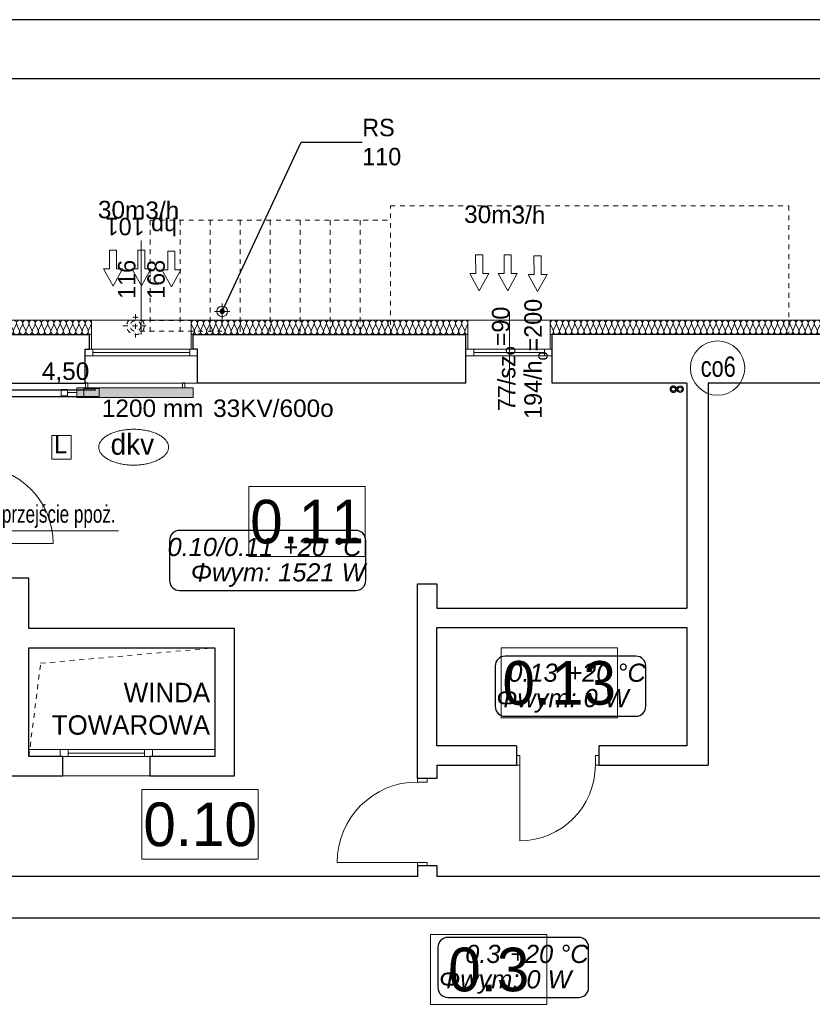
# Model space of a CAD drawing. Header units: millimetres. Extents: x -17429 to 155243, y -2908 to 188569.
# Tile 45 of 113: x 11729 to 19908, y 56189 to 66344. Entities that reach past the tile are written whole.
import ezdxf
from ezdxf.lldxf.tags import DXFTag

# ---------------------------------------------------------------- set-up
doc = ezdxf.new("R2010")
doc.units = ezdxf.units.MM
doc.header["$MEASUREMENT"] = 0
doc.linetypes.add('Hidden Line', pattern=[100, 50, -50])
doc.linetypes.add('PHANTOM', pattern=[2.5, 1.25, -0.25, 0.25, -0.25, 0.25, -0.25])
doc.layers.get('0').update_dxf_attribs({"lineweight": 5})
for name, color, linetype in [('#opisy', 7, 'Continuous'), ('#podkład', 252, 'Continuous'), ('_TABELA', 7, 'Continuous'), ('Arch ocieplenie', 252, 'Continuous'), ('IS_Armatura_podłączeniowa_grz._dolnozas.', 255, 'SOLID'), ('IS_Armatura_Therm', 7, 'SOLID'), ('IS_Grafika', 7, 'SOLID'), ('IS_Grzejniki_Plan_rzut', 7, 'SOLID'), ('IS_Opisy_działek_Therm', 7, 'SOLID'), ('IS_Powrót', 5, 'DASH'), ('IS_Text_Armatury_Therm', 7, 'Continuous'), ('IS_Text_Konstrukcji', 7, 'Continuous'), ('IS_Text_Odbiornikow_Therm', 7, 'Continuous'), ('IS_Zasilanie', 1, 'SOLID')]:
    doc.layers.add(name, color=color, linetype=linetype)
for name, color, linetype, lineweight in [('#piony', 7, 'Continuous', 5), ('Arch opisy_Nr_Pióra__1', 252, 'Continuous', 25), ('Arch opisy_Nr_Pióra__21', 252, 'Continuous', 13), ('INWENT ODWODNIENIE_Nr_Pióra__21', 252, 'Continuous', 13), ('INWENT OPISY_Nr_Pióra__21', 252, 'Continuous', 13), ('INWENT. DRZWI_Nr_Pióra__21', 7, 'Continuous', 13), ('INWENT. OKNA_Nr_Pióra__5', 7, 'Continuous', 13), ('INWENT.ŚCIANY_Nr_Pióra__1', 252, 'Continuous', 25), ('INWENT.ŚCIANY_Nr_Pióra__21', 7, 'Continuous', 13)]:
    doc.layers.add(name, color=color, linetype=linetype, lineweight=lineweight)
for name, color, linetype, lineweight, true_color in [('arch izolacje_Nr_Pióra__3', 7, 'Continuous', 13, 0xff6600), ('Arch ocieplenie_Nr_Pióra__22', 7, 'Continuous', 9, 0x7f7f7f), ('INWENT.ŚCIANY_Nr_Pióra__2', 7, 'Continuous', 13, 0x7f7f7f)]:
    doc.layers.add(name, color=color, linetype=linetype, lineweight=lineweight, true_color=true_color)
doc.styles.add('ARIAL', font='arial.ttf', dxfattribs={"width": 0.75})
doc.styles.add('GENERATED_STYLE_2', font='txt')
doc.styles.add('GENERATED_STYLE_3', font='txt')
doc.styles.add('GENERATED_STYLE_4', font='txt')
doc.styles.add('MtXpl_Arial', font='txt', dxfattribs={"height": 0.2})
doc.styles.get("Standard").update_dxf_attribs({"font": 'arial.ttf', "bigfont": 'BIGFONT.SHX'})
tags = doc.linetypes.add('DASH', pattern=[15, 10, -5]).pattern_tags.tags
tags[6:7] = [DXFTag(74, 4), DXFTag(75, 0), DXFTag(340, '0'), DXFTag(46, 0.0), DXFTag(50, 0.0), DXFTag(44, 0.0), DXFTag(45, 0.0)]
tags[4:5] = [DXFTag(74, 4), DXFTag(75, 0), DXFTag(340, '0'), DXFTag(46, 0.0), DXFTag(50, 0.0), DXFTag(44, 0.0), DXFTag(45, 0.0)]
tags = doc.linetypes.add('SOLID', pattern=[10, 10, 0]).pattern_tags.tags
tags[6:7] = [DXFTag(74, 4), DXFTag(75, 0), DXFTag(340, '0'), DXFTag(46, 0.0), DXFTag(50, 0.0), DXFTag(44, 0.0), DXFTag(45, 0.0)]
tags[4:5] = [DXFTag(74, 4), DXFTag(75, 0), DXFTag(340, '0'), DXFTag(46, 0.0), DXFTag(50, 0.0), DXFTag(44, 0.0), DXFTag(45, 0.0)]
doc.dimstyles.new('GENERATED_STYLE__6', dxfattribs={"dimtxt": 0.18, "dimasz": 109.44, "dimexe": 0.18, "dimexo": 0.0625, "dimgap": 0.09, "dimtad": 0, "dimtih": 1, "dimtoh": 1, "dimdec": 4, "dimzin": 0, "dimdsep": 46, "dimcen": 0.09, "dimadec": 0, "dimazin": 0, "dimtfac": 1, "dimtdec": 4, "dimtmove": 0, "dimatfit": 3, "dimldrblk": 'ARROWHEAD_11', "dimfxl": 1, "dimtolj": 1, "dimtzin": 0, "dimarcsym": 0})

# ---------------------------------------------------------------- blocks, each defined once
blk = doc.blocks.new('Izolacja cieplna 14_7', base_point=(12469, 63096))
at = {"layer": 'Arch ocieplenie_Nr_Pióra__22', "linetype": 'Continuous'}
for p, q in [((10824, 63141), (10797, 63201)), ((10856, 63201), (10829, 63141)), ((10888, 63141), (10861, 63201)), ((10920, 63201), (10893, 63141)), ((10952, 63141), (10926, 63201)), ((10985, 63201), (10958, 63141)), ((11017, 63141), (10990, 63201)), ((11049, 63201), (11022, 63141)), ((11081, 63141), (11054, 63201)), ((11113, 63201), (11087, 63141)), ((11146, 63141), (11119, 63201)), ((11178, 63201), (11151, 63141)), ((11210, 63141), (11183, 63201)), ((11242, 63201), (11216, 63141)), ((11275, 63141), (11248, 63201)), ((11307, 63201), (11280, 63141)), ((11339, 63141), (11312, 63201)), ((11371, 63201), (11344, 63141)), ((11403, 63141), (11377, 63201)), ((11436, 63201), (11409, 63141)), ((11468, 63141), (11441, 63201)), ((11500, 63201), (11473, 63141)), ((11532, 63141), (11505, 63201)), ((11564, 63201), (11538, 63141)), ((11597, 63141), (11570, 63201)), ((11629, 63201), (11602, 63141)), ((11661, 63141), (11634, 63201)), ((11693, 63201), (11666, 63141)), ((11725, 63141), (11699, 63201)), ((11758, 63201), (11731, 63141)), ((11790, 63141), (11763, 63201)), ((11822, 63201), (11795, 63141)), ((11854, 63141), (11828, 63201)), ((11887, 63201), (11860, 63141)), ((11919, 63141), (11892, 63201)), ((11951, 63201), (11924, 63141)), ((11983, 63141), (11956, 63201)), ((12015, 63201), (11989, 63141)), ((12048, 63141), (12021, 63201)), ((12080, 63201), (12053, 63141)), ((12112, 63141), (12085, 63201)), ((12144, 63201), (12117, 63141)), ((12176, 63141), (12150, 63201)), ((12209, 63201), (12182, 63141)), ((12241, 63141), (12214, 63201)), ((12273, 63201), (12246, 63141)), ((12305, 63141), (12279, 63201)), ((12338, 63201), (12311, 63141)), ((12370, 63141), (12343, 63201)), ((12402, 63201), (12375, 63141)), ((12434, 63141), (12407, 63201)), ((12466, 63201), (12440, 63141))]:
    blk.add_line(p, q, dxfattribs=at)
for centre, start_param, end_param in [((10826, 63214), 2.728799, 6.695979), ((10891, 63214), 2.728799, 6.695979), ((10955, 63214), 2.728799, 6.695979), ((11020, 63214), 2.728799, 6.695979), ((11084, 63214), 2.728799, 6.695979), ((11148, 63214), 2.728799, 6.695979), ((11213, 63214), 2.728799, 6.695979), ((11277, 63214), 2.728799, 6.695979), ((11342, 63214), 2.728799, 6.695979), ((11406, 63214), 2.728799, 6.695979), ((11471, 63214), 2.728799, 6.695979), ((11535, 63214), 2.728799, 6.695979), ((11599, 63214), 2.728799, 6.695979), ((11664, 63214), 2.728799, 6.695979), ((11728, 63214), 2.728799, 6.695979), ((11793, 63214), 2.728799, 6.695979), ((11857, 63214), 2.728799, 6.695979), ((11921, 63214), 2.728799, 6.695979), ((11986, 63214), 2.728799, 6.695979), ((12050, 63214), 2.728799, 6.695979), ((12115, 63214), 2.728799, 6.695979), ((12179, 63214), 2.728799, 6.695979), ((12244, 63214), 2.728799, 6.695979), ((12308, 63214), 2.728799, 6.695979), ((12372, 63214), 2.728799, 6.695979), ((12437, 63214), 2.728799, 6.695979), ((10794, 63128), 1.570796, 3.554385), ((10858, 63128), 5.870392, 9.837571), ((10923, 63128), 5.870392, 9.837571), ((10987, 63128), 5.870392, 9.837571), ((11052, 63128), 5.870392, 9.837571), ((11116, 63128), 5.870392, 9.837571), ((11181, 63128), 5.870392, 9.837571), ((11245, 63128), 5.870392, 9.837571), ((11309, 63128), 5.870392, 9.837571), ((11374, 63128), 5.870392, 9.837571), ((11438, 63128), 5.870392, 9.837571), ((11503, 63128), 5.870392, 9.837571), ((11567, 63128), 5.870392, 9.837571), ((11632, 63128), 5.870392, 9.837571), ((11696, 63128), 5.870392, 9.837571), ((11760, 63128), 5.870392, 9.837571), ((11825, 63128), 5.870392, 9.837571), ((11889, 63128), 5.870392, 9.837571), ((11954, 63128), 5.870392, 9.837571), ((12018, 63128), 5.870392, 9.837571), ((12083, 63128), 5.870392, 9.837571), ((12147, 63128), 5.870392, 9.837571), ((12211, 63128), 5.870392, 9.837571), ((12276, 63128), 5.870392, 9.837571), ((12340, 63128), 5.870392, 9.837571), ((12405, 63128), 5.870392, 9.837571), ((12469, 63128), 5.870392, 7.853982)]:
    blk.add_ellipse(centre, major_axis=(-32.2, 0), ratio=0.990382, start_param=start_param, end_param=end_param, dxfattribs=at)
blk = doc.blocks.new('Izolacja cieplna 14_8', base_point=(16354, 63096))
at = {"layer": 'Arch ocieplenie_Nr_Pióra__22', "linetype": 'Continuous'}
for p, q in [((13528, 63141), (13502, 63201)), ((13560, 63201), (13533, 63141)), ((13592, 63141), (13565, 63201)), ((13623, 63201), (13597, 63141)), ((13655, 63141), (13629, 63201)), ((13687, 63201), (13660, 63141)), ((13718, 63141), (13692, 63201)), ((13750, 63201), (13724, 63141)), ((13782, 63141), (13756, 63201)), ((13814, 63201), (13787, 63141)), ((13845, 63141), (13819, 63201)), ((13877, 63201), (13851, 63141)), ((13909, 63141), (13882, 63201)), ((13941, 63201), (13914, 63141)), ((13972, 63141), (13946, 63201)), ((14004, 63201), (13978, 63141)), ((14036, 63141), (14009, 63201)), ((14067, 63201), (14041, 63141)), ((14099, 63141), (14073, 63201)), ((14131, 63201), (14104, 63141)), ((14163, 63141), (14136, 63201)), ((14194, 63201), (14168, 63141)), ((14226, 63141), (14200, 63201)), ((14258, 63201), (14231, 63141)), ((14289, 63141), (14263, 63201)), ((14321, 63201), (14295, 63141)), ((14353, 63141), (14327, 63201)), ((14385, 63201), (14358, 63141)), ((14416, 63141), (14390, 63201)), ((14448, 63201), (14422, 63141)), ((14480, 63141), (14453, 63201)), ((14512, 63201), (14485, 63141)), ((14543, 63141), (14517, 63201)), ((14575, 63201), (14549, 63141)), ((14607, 63141), (14580, 63201)), ((14638, 63201), (14612, 63141)), ((14670, 63141), (14644, 63201)), ((14702, 63201), (14675, 63141)), ((14734, 63141), (14707, 63201)), ((14765, 63201), (14739, 63141)), ((14797, 63141), (14771, 63201)), ((14829, 63201), (14802, 63141)), ((14860, 63141), (14834, 63201)), ((14892, 63201), (14866, 63141)), ((14924, 63141), (14898, 63201)), ((14956, 63201), (14929, 63141)), ((14987, 63141), (14961, 63201)), ((15019, 63201), (14993, 63141)), ((15051, 63141), (15024, 63201)), ((15083, 63201), (15056, 63141)), ((15114, 63141), (15088, 63201)), ((15146, 63201), (15120, 63141)), ((15178, 63141), (15151, 63201)), ((15209, 63201), (15183, 63141)), ((15241, 63141), (15215, 63201)), ((15273, 63201), (15246, 63141)), ((15305, 63141), (15278, 63201)), ((15336, 63201), (15310, 63141)), ((15368, 63141), (15342, 63201)), ((15400, 63201), (15373, 63141)), ((15431, 63141), (15405, 63201)), ((15463, 63201), (15437, 63141)), ((15495, 63141), (15469, 63201)), ((15527, 63201), (15500, 63141)), ((15558, 63141), (15532, 63201)), ((15590, 63201), (15564, 63141)), ((15622, 63141), (15595, 63201)), ((15654, 63201), (15627, 63141)), ((15685, 63141), (15659, 63201)), ((15717, 63201), (15691, 63141)), ((15749, 63141), (15722, 63201)), ((15780, 63201), (15754, 63141)), ((15812, 63141), (15786, 63201)), ((15844, 63201), (15817, 63141)), ((15876, 63141), (15849, 63201)), ((15907, 63201), (15881, 63141)), ((15939, 63141), (15913, 63201)), ((15971, 63201), (15944, 63141)), ((16002, 63141), (15976, 63201)), ((16034, 63201), (16008, 63141)), ((16066, 63141), (16040, 63201)), ((16098, 63201), (16071, 63141)), ((16129, 63141), (16103, 63201)), ((16161, 63201), (16135, 63141)), ((16193, 63141), (16166, 63201)), ((16225, 63201), (16198, 63141)), ((16256, 63141), (16230, 63201)), ((16288, 63201), (16262, 63141)), ((16320, 63141), (16293, 63201)), ((16351, 63201), (16325, 63141))]:
    blk.add_line(p, q, dxfattribs=at)
for centre, start_param, end_param in [((13531, 63214), 1.158003, 5.125183), ((13594, 63214), 1.158003, 5.125183), ((13658, 63214), 1.158003, 5.125183), ((13721, 63214), 1.158003, 5.125183), ((13785, 63214), 1.158003, 5.125183), ((13848, 63214), 1.158003, 5.125183), ((13911, 63214), 1.158003, 5.125183), ((13975, 63214), 1.158003, 5.125183), ((14038, 63214), 1.158003, 5.125183), ((14102, 63214), 1.158003, 5.125183), ((14165, 63214), 1.158003, 5.125183), ((14229, 63214), 1.158003, 5.125183), ((14292, 63214), 1.158003, 5.125183), ((14356, 63214), 1.158003, 5.125183), ((14419, 63214), 1.158003, 5.125183), ((14482, 63214), 1.158003, 5.125183), ((14546, 63214), 1.158003, 5.125183), ((14609, 63214), 1.158003, 5.125183), ((14673, 63214), 1.158003, 5.125183), ((14736, 63214), 1.158003, 5.125183), ((14800, 63214), 1.158003, 5.125183), ((14863, 63214), 1.158003, 5.125183), ((14927, 63214), 1.158003, 5.125183), ((14990, 63214), 1.158003, 5.125183), ((15053, 63214), 1.158003, 5.125183), ((15117, 63214), 1.158003, 5.125183), ((15180, 63214), 1.158003, 5.125183), ((15244, 63214), 1.158003, 5.125183), ((15307, 63214), 1.158003, 5.125183), ((15371, 63214), 1.158003, 5.125183), ((15434, 63214), 1.158003, 5.125183), ((15498, 63214), 1.158003, 5.125183), ((15561, 63214), 1.158003, 5.125183), ((15624, 63214), 1.158003, 5.125183), ((15688, 63214), 1.158003, 5.125183), ((15751, 63214), 1.158003, 5.125183), ((15815, 63214), 1.158003, 5.125183), ((15878, 63214), 1.158003, 5.125183), ((15942, 63214), 1.158003, 5.125183), ((16005, 63214), 1.158003, 5.125183), ((16069, 63214), 1.158003, 5.125183), ((16132, 63214), 1.158003, 5.125183), ((16195, 63214), 1.158003, 5.125183), ((16259, 63214), 1.158003, 5.125183), ((16322, 63214), 1.158003, 5.125183), ((13499, 63128), 6.283185, 8.266774), ((13563, 63128), 4.299595, 8.266774), ((13626, 63128), 4.299595, 8.266774), ((13689, 63128), 4.299595, 8.266774), ((13753, 63128), 4.299595, 8.266774), ((13816, 63128), 4.299595, 8.266774), ((13880, 63128), 4.299595, 8.266774), ((13943, 63128), 4.299595, 8.266774), ((14007, 63128), 4.299595, 8.266774), ((14070, 63128), 4.299595, 8.266774), ((14134, 63128), 4.299595, 8.266774), ((14197, 63128), 4.299595, 8.266774), ((14260, 63128), 4.299595, 8.266774), ((14324, 63128), 4.299595, 8.266774), ((14387, 63128), 4.299595, 8.266774), ((14451, 63128), 4.299595, 8.266774), ((14514, 63128), 4.299595, 8.266774), ((14578, 63128), 4.299595, 8.266774), ((14641, 63128), 4.299595, 8.266774), ((14705, 63128), 4.299595, 8.266774), ((14768, 63128), 4.299595, 8.266774), ((14831, 63128), 4.299595, 8.266774), ((14895, 63128), 4.299595, 8.266774), ((14958, 63128), 4.299595, 8.266774), ((15022, 63128), 4.299595, 8.266774), ((15085, 63128), 4.299595, 8.266774), ((15149, 63128), 4.299595, 8.266774), ((15212, 63128), 4.299595, 8.266774), ((15276, 63128), 4.299595, 8.266774), ((15339, 63128), 4.299595, 8.266774), ((15402, 63128), 4.299595, 8.266774), ((15466, 63128), 4.299595, 8.266774), ((15529, 63128), 4.299595, 8.266774), ((15593, 63128), 4.299595, 8.266774), ((15656, 63128), 4.299595, 8.266774), ((15720, 63128), 4.299595, 8.266774), ((15783, 63128), 4.299595, 8.266774), ((15847, 63128), 4.299595, 8.266774), ((15910, 63128), 4.299595, 8.266774), ((15973, 63128), 4.299595, 8.266774), ((16037, 63128), 4.299595, 8.266774), ((16100, 63128), 4.299595, 8.266774), ((16164, 63128), 4.299595, 8.266774), ((16227, 63128), 4.299595, 8.266774), ((16291, 63128), 4.299595, 8.266774), ((16354, 63128), 4.299596, 6.283185)]:
    blk.add_ellipse(centre, major_axis=(0, -31.9), ratio=0.994374, start_param=start_param, end_param=end_param, dxfattribs=at)
blk = doc.blocks.new('Izolacja cieplna 14_9', base_point=(20689, 63096))
at = {"layer": 'Arch ocieplenie_Nr_Pióra__22', "linetype": 'Continuous'}
for p, q in [((17233, 63141), (17207, 63201)), ((17265, 63201), (17238, 63141)), ((17296, 63141), (17270, 63201)), ((17328, 63201), (17302, 63141)), ((17360, 63141), (17333, 63201)), ((17391, 63201), (17365, 63141)), ((17423, 63141), (17397, 63201)), ((17455, 63201), (17429, 63141)), ((17487, 63141), (17460, 63201)), ((17518, 63201), (17492, 63141)), ((17550, 63141), (17524, 63201)), ((17582, 63201), (17555, 63141)), ((17613, 63141), (17587, 63201)), ((17645, 63201), (17619, 63141)), ((17677, 63141), (17650, 63201)), ((17708, 63201), (17682, 63141)), ((17740, 63141), (17714, 63201)), ((17772, 63201), (17745, 63141)), ((17803, 63141), (17777, 63201)), ((17835, 63201), (17809, 63141)), ((17867, 63141), (17840, 63201)), ((17898, 63201), (17872, 63141)), ((17930, 63141), (17904, 63201)), ((17962, 63201), (17935, 63141)), ((17993, 63141), (17967, 63201)), ((18025, 63201), (17999, 63141)), ((18057, 63141), (18030, 63201)), ((18088, 63201), (18062, 63141)), ((18120, 63141), (18094, 63201)), ((18152, 63201), (18126, 63141)), ((18184, 63141), (18157, 63201)), ((18215, 63201), (18189, 63141)), ((18247, 63141), (18221, 63201)), ((18279, 63201), (18252, 63141)), ((18310, 63141), (18284, 63201)), ((18342, 63201), (18316, 63141)), ((18374, 63141), (18347, 63201)), ((18405, 63201), (18379, 63141)), ((18437, 63141), (18411, 63201)), ((18469, 63201), (18442, 63141)), ((18500, 63141), (18474, 63201)), ((18532, 63201), (18506, 63141)), ((18564, 63141), (18537, 63201)), ((18595, 63201), (18569, 63141)), ((18627, 63141), (18601, 63201)), ((18659, 63201), (18632, 63141)), ((18690, 63141), (18664, 63201)), ((18722, 63201), (18696, 63141)), ((18754, 63141), (18727, 63201)), ((18785, 63201), (18759, 63141)), ((18817, 63141), (18791, 63201)), ((18849, 63201), (18823, 63141)), ((18881, 63141), (18854, 63201)), ((18912, 63201), (18886, 63141)), ((18944, 63141), (18918, 63201)), ((18976, 63201), (18949, 63141)), ((19007, 63141), (18981, 63201)), ((19039, 63201), (19013, 63141)), ((19071, 63141), (19044, 63201)), ((19102, 63201), (19076, 63141)), ((19134, 63141), (19108, 63201)), ((19166, 63201), (19139, 63141)), ((19197, 63141), (19171, 63201)), ((19229, 63201), (19203, 63141)), ((19261, 63141), (19234, 63201)), ((19292, 63201), (19266, 63141)), ((19324, 63141), (19298, 63201)), ((19356, 63201), (19329, 63141)), ((19387, 63141), (19361, 63201)), ((19419, 63201), (19393, 63141)), ((19451, 63141), (19424, 63201)), ((19482, 63201), (19456, 63141)), ((19514, 63141), (19488, 63201)), ((19546, 63201), (19520, 63141)), ((19578, 63141), (19551, 63201)), ((19609, 63201), (19583, 63141)), ((19641, 63141), (19615, 63201)), ((19673, 63201), (19646, 63141)), ((19704, 63141), (19678, 63201)), ((19736, 63201), (19710, 63141)), ((19768, 63141), (19741, 63201)), ((19799, 63201), (19773, 63141)), ((19831, 63141), (19805, 63201)), ((19863, 63201), (19836, 63141)), ((19894, 63141), (19868, 63201)), ((19926, 63201), (19900, 63141)), ((19958, 63141), (19931, 63201)), ((19989, 63201), (19963, 63141)), ((20021, 63141), (19995, 63201)), ((20053, 63201), (20026, 63141)), ((20084, 63141), (20058, 63201)), ((20116, 63201), (20090, 63141)), ((20148, 63141), (20121, 63201)), ((20179, 63201), (20153, 63141)), ((20211, 63141), (20185, 63201)), ((20243, 63201), (20217, 63141)), ((20275, 63141), (20248, 63201)), ((20306, 63201), (20280, 63141)), ((20338, 63141), (20312, 63201)), ((20370, 63201), (20343, 63141)), ((20401, 63141), (20375, 63201)), ((20433, 63201), (20407, 63141)), ((20465, 63141), (20438, 63201)), ((20496, 63201), (20470, 63141)), ((20528, 63141), (20502, 63201)), ((20560, 63201), (20533, 63141)), ((20591, 63141), (20565, 63201)), ((20623, 63201), (20597, 63141)), ((20655, 63141), (20628, 63201)), ((20686, 63201), (20660, 63141))]:
    blk.add_line(p, q, dxfattribs=at)
for centre, start_param, end_param in [((17236, 63214), 1.158003, 5.125183), ((17299, 63214), 1.158003, 5.125183), ((17362, 63214), 1.158003, 5.125183), ((17426, 63214), 1.158003, 5.125183), ((17489, 63214), 1.158003, 5.125183), ((17553, 63214), 1.158003, 5.125183), ((17616, 63214), 1.158003, 5.125183), ((17679, 63214), 1.158003, 5.125183), ((17743, 63214), 1.158003, 5.125183), ((17806, 63214), 1.158003, 5.125183), ((17869, 63214), 1.158003, 5.125183), ((17933, 63214), 1.158003, 5.125183), ((17996, 63214), 1.158003, 5.125183), ((18059, 63214), 1.158003, 5.125183), ((18123, 63214), 1.158003, 5.125183), ((18186, 63214), 1.158003, 5.125183), ((18250, 63214), 1.158003, 5.125183), ((18313, 63214), 1.158003, 5.125183), ((18376, 63214), 1.158003, 5.125183), ((18440, 63214), 1.158003, 5.125183), ((18503, 63214), 1.158003, 5.125183), ((18566, 63214), 1.158003, 5.125183), ((18630, 63214), 1.158003, 5.125183), ((18693, 63214), 1.158003, 5.125183), ((18756, 63214), 1.158003, 5.125183), ((18820, 63214), 1.158003, 5.125183), ((18883, 63214), 1.158003, 5.125183), ((18947, 63214), 1.158003, 5.125183), ((19010, 63214), 1.158003, 5.125183), ((19073, 63214), 1.158003, 5.125183), ((19137, 63214), 1.158003, 5.125183), ((19200, 63214), 1.158003, 5.125183), ((19263, 63214), 1.158003, 5.125183), ((19327, 63214), 1.158003, 5.125183), ((19390, 63214), 1.158003, 5.125183), ((19453, 63214), 1.158003, 5.125183), ((19517, 63214), 1.158003, 5.125183), ((19580, 63214), 1.158003, 5.125183), ((19644, 63214), 1.158003, 5.125183), ((19707, 63214), 1.158003, 5.125183), ((19770, 63214), 1.158003, 5.125183), ((19834, 63214), 1.158003, 5.125183), ((19897, 63214), 1.158003, 5.125183), ((19960, 63214), 1.158003, 5.125183), ((20024, 63214), 1.158003, 5.125183), ((20087, 63214), 1.158003, 5.125183), ((20150, 63214), 1.158003, 5.125183), ((20214, 63214), 1.158003, 5.125183), ((20277, 63214), 1.158003, 5.125183), ((20341, 63214), 1.158003, 5.125183), ((20404, 63214), 1.158003, 5.125183), ((20467, 63214), 1.158003, 5.125183), ((20531, 63214), 1.158003, 5.125183), ((20594, 63214), 1.158003, 5.125183), ((20657, 63214), 1.158003, 5.125183), ((17204, 63128), 6.283185, 8.266774), ((17267, 63128), 4.299595, 8.266774), ((17331, 63128), 4.299595, 8.266774), ((17394, 63128), 4.299595, 8.266774), ((17458, 63128), 4.299595, 8.266774), ((17521, 63128), 4.299595, 8.266774), ((17584, 63128), 4.299595, 8.266774), ((17648, 63128), 4.299595, 8.266774), ((17711, 63128), 4.299595, 8.266774), ((17774, 63128), 4.299595, 8.266774), ((17838, 63128), 4.299595, 8.266774), ((17901, 63128), 4.299595, 8.266774), ((17964, 63128), 4.299595, 8.266774), ((18028, 63128), 4.299595, 8.266774), ((18091, 63128), 4.299595, 8.266774), ((18155, 63128), 4.299595, 8.266774), ((18218, 63128), 4.299595, 8.266774), ((18281, 63128), 4.299595, 8.266774), ((18345, 63128), 4.299595, 8.266774), ((18408, 63128), 4.299595, 8.266774), ((18471, 63128), 4.299595, 8.266774), ((18535, 63128), 4.299595, 8.266774), ((18598, 63128), 4.299595, 8.266774), ((18661, 63128), 4.299595, 8.266774), ((18725, 63128), 4.299595, 8.266774), ((18788, 63128), 4.299595, 8.266774), ((18852, 63128), 4.299595, 8.266774), ((18915, 63128), 4.299595, 8.266774), ((18978, 63128), 4.299595, 8.266774), ((19042, 63128), 4.299595, 8.266774), ((19105, 63128), 4.299595, 8.266774), ((19168, 63128), 4.299595, 8.266774), ((19232, 63128), 4.299595, 8.266774), ((19295, 63128), 4.299595, 8.266774), ((19358, 63128), 4.299595, 8.266774), ((19422, 63128), 4.299595, 8.266774), ((19485, 63128), 4.299595, 8.266774), ((19549, 63128), 4.299595, 8.266774), ((19612, 63128), 4.299595, 8.266774), ((19675, 63128), 4.299595, 8.266774), ((19739, 63128), 4.299595, 8.266774), ((19802, 63128), 4.299595, 8.266774), ((19865, 63128), 4.299595, 8.266774), ((19929, 63128), 4.299595, 8.266774), ((19992, 63128), 4.299595, 8.266774), ((20055, 63128), 4.299595, 8.266774), ((20119, 63128), 4.299595, 8.266774), ((20182, 63128), 4.299595, 8.266774), ((20246, 63128), 4.299595, 8.266774), ((20309, 63128), 4.299595, 8.266774), ((20372, 63128), 4.299595, 8.266774), ((20436, 63128), 4.299595, 8.266774), ((20499, 63128), 4.299595, 8.266774), ((20562, 63128), 4.299595, 8.266774), ((20626, 63128), 4.299595, 8.266774), ((20689, 63128), 4.299596, 6.283185)]:
    blk.add_ellipse(centre, major_axis=(0, -31.9), ratio=0.993107, start_param=start_param, end_param=end_param, dxfattribs=at)
blk = doc.blocks.new('ARROWHEAD_11')
at = {"color": 0, "linetype": 'Continuous', "lineweight": 0}
blk.add_line((0, 0), (-1, 0), dxfattribs=at)
at = {"color": 0, "linetype": 'Continuous', "lineweight": 0, "const_width": 0.25, "flags": 128}
blk.add_lwpolyline([(-0.125, 0, 1), (0.125, 0, 1)], format="xyb", close=True, dxfattribs=at)
blk = doc.blocks.new('gfgf')
at = {"layer": '_TABELA', "color": 7}
for p, q in [((41198, 148063), (-15802, 148063)), ((40598, 147453), (-13302, 147453))]:
    blk.add_line(p, q, dxfattribs=at)
blk = doc.blocks.new('E210168')
at = {"color": 7, "lineweight": 13}
for p, q in [((19.4, 19.8), (19.4, 13.6)), ((19.4, 19.8), (37, 9.9)), ((19.4, 0), (37, 9.9)), ((19.4, 6.2), (19.4, 0))]:
    blk.add_line(p, q, dxfattribs=at)
blk.add_lwpolyline([(19.4, 13.6), (0, 13.6), (0, 6.2), (19.4, 6.2)], dxfattribs=at)
blk = doc.blocks.new('SERRTRT')
at = {"layer": 'arch izolacje_Nr_Pióra__3', "color": 252, "linetype": 'Continuous'}
for p, q in [((-11061, 63246), (32134, 63246)), ((12469, 63246), (10794, 63246)), ((12469, 62946), (12469, 63246)), ((13499, 63246), (13499, 62946)), ((16354, 63246), (13499, 63246)), ((16354, 62946), (16354, 63246)), ((17204, 63246), (17204, 62946)), ((20689, 63246), (17204, 63246))]:
    blk.add_line(p, q, dxfattribs=at)
at = {"layer": 'Arch opisy_Nr_Pióra__21', "color": 252, "linetype": 'Continuous'}
for p, q in [((14093, 61529), (14093, 60809)), ((15293, 61529), (14093, 61529)), ((15293, 60809), (15293, 61529)), ((14093, 60809), (15293, 60809)), ((16696, 59865), (16696, 59145)), ((17896, 59865), (16696, 59865)), ((17896, 59145), (17896, 59865)), ((16696, 59145), (17896, 59145)), ((12991, 58406), (12991, 57686)), ((14191, 58406), (12991, 58406)), ((14191, 57686), (14191, 58406)), ((12991, 57686), (14191, 57686)), ((15969, 56909), (15969, 56189)), ((17169, 56909), (15969, 56909)), ((17169, 56189), (17169, 56909)), ((15969, 56189), (17169, 56189))]:
    blk.add_line(p, q, dxfattribs=at)
at = {"layer": 'INWENT ODWODNIENIE_Nr_Pióra__21', "color": 252, "linetype": 'Continuous'}
for p, q in [((13819, 63416), (13819, 63256)), ((13739, 63336), (13899, 63336))]:
    blk.add_line(p, q, dxfattribs=at)
blk.add_circle((13819, 63336), 55, dxfattribs=at)
at = {"layer": 'INWENT OPISY_Nr_Pióra__21', "color": 252, "linetype": 'Continuous'}
for p, q in [((12984, 63096), (12984, 64066)), ((16784, 63331), (16784, 62361))]:
    blk.add_line(p, q, dxfattribs=at)
at = {"layer": 'INWENT. DRZWI_Nr_Pióra__21', "color": 252, "linetype": 'Continuous'}
for p, q in [((11274, 60941), (12074, 60941)), ((16889, 58756), (16854, 58756)), ((16889, 58656), (16889, 58756)), ((17669, 58656), (17669, 58756)), ((17669, 58756), (17704, 58756)), ((16889, 58656), (16854, 58656)), ((16889, 58656), (16889, 57876)), ((17669, 58656), (17704, 58656)), ((15834, 58482), (15834, 58517)), ((15934, 58482), (15934, 58517)), ((15834, 58482), (15934, 58482)), ((15834, 57652), (15004, 57652)), ((15834, 57652), (15934, 57652)), ((15834, 57652), (15834, 57617)), ((15934, 57652), (15934, 57617))]:
    blk.add_line(p, q, dxfattribs=at)
for centre, radius, start, end in [((11274, 60941), 800, 0, 90), ((16889, 58656), 780, 270, 0), ((15834, 57652), 830, 90, 180)]:
    blk.add_arc(centre, radius, start, end, dxfattribs=at)
at = {"layer": 'INWENT. OKNA_Nr_Pióra__5', "color": 252, "linetype": 'Continuous'}
for p, q in [((12404, 62946), (13564, 62946)), ((12404, 62946), (12404, 62876)), ((13564, 62876), (12404, 62876)), ((12484, 62946), (12484, 62876)), ((12484, 62911), (13484, 62911)), ((13484, 62946), (13484, 62876)), ((13564, 62946), (13564, 62876)), ((16334, 62946), (17224, 62946)), ((16334, 62946), (16334, 62876)), ((17224, 62876), (16334, 62876)), ((16414, 62946), (16414, 62876)), ((16414, 62911), (17144, 62911)), ((17144, 62946), (17144, 62876)), ((17224, 62946), (17224, 62876)), ((11824, 58816), (13744, 58816)), ((12148, 58816), (12148, 58746)), ((12228, 58816), (12228, 58746)), ((13018, 58816), (13018, 58746)), ((13098, 58816), (13098, 58746)), ((13744, 58746), (11824, 58746)), ((12228, 58781), (13018, 58781))]:
    blk.add_line(p, q, dxfattribs=at)
at = {"layer": 'INWENT.ŚCIANY_Nr_Pióra__1', "color": 252, "linetype": 'Continuous'}
for p, q in [((10814, 63096), (12449, 63096)), ((12449, 62946), (12449, 63096)), ((13519, 62946), (13519, 63096)), ((13519, 63096), (16334, 63096)), ((16334, 62596), (16334, 63096)), ((20669, 63096), (17224, 63096)), ((17224, 62596), (17224, 63096)), ((12404, 62596), (12404, 62946)), ((12404, 62946), (12449, 62946)), ((13564, 62946), (13519, 62946)), ((13564, 62596), (13564, 62946)), ((11274, 62596), (12404, 62596)), ((16334, 62596), (13564, 62596)), ((18614, 62596), (17224, 62596)), ((18614, 62596), (18614, 60276)), ((20624, 62596), (18834, 62596)), ((18834, 62596), (18834, 58656)), ((11824, 60586), (11354, 60586)), ((11824, 60066), (11824, 60586)), ((15834, 58517), (15834, 60526)), ((15834, 60526), (16034, 60526)), ((16034, 60526), (16034, 60276)), ((16034, 60276), (18614, 60276)), ((13944, 60066), (11824, 60066)), ((13944, 58546), (13944, 60066)), ((16034, 58856), (16034, 60076)), ((16034, 60076), (18614, 60076)), ((18614, 60076), (18614, 58856)), ((11824, 58746), (11824, 59866)), ((11824, 59866), (13744, 59866)), ((13744, 59866), (13744, 58746)), ((16854, 58856), (16034, 58856)), ((16854, 58856), (16854, 58656)), ((17704, 58856), (17704, 58656)), ((18614, 58856), (17704, 58856)), ((12173, 58746), (11824, 58746)), ((12173, 58546), (12173, 58746)), ((13744, 58746), (13073, 58746)), ((13073, 58746), (13073, 58546)), ((16034, 58656), (16854, 58656)), ((16034, 58656), (16034, 58517)), ((17704, 58656), (18834, 58656)), ((11274, 58546), (12173, 58546)), ((13073, 58546), (13944, 58546)), ((16034, 58517), (15834, 58517)), ((16034, 57617), (15834, 57617)), ((15834, 57617), (15834, 57506)), ((16034, 57617), (16034, 57506)), ((15834, 57506), (10764, 57506)), ((25334, 57506), (16034, 57506)), ((22054, 57076), (11494, 57076))]:
    blk.add_line(p, q, dxfattribs=at)
at = {"layer": 'INWENT.ŚCIANY_Nr_Pióra__2', "color": 252, "linetype": 'Hidden Line'}
for p, q in [((15554, 64426), (19664, 64426)), ((15554, 63096), (15554, 64426)), ((19664, 64426), (19664, 63096)), ((13074, 64276), (15554, 64276)), ((13074, 64276), (13074, 63096)), ((13384, 64276), (13384, 63096)), ((13694, 64276), (13694, 63096)), ((14004, 64276), (14004, 63096)), ((14314, 64276), (14314, 63096)), ((14624, 64276), (14624, 63096)), ((14934, 64276), (14934, 63096)), ((15244, 64276), (15244, 63096)), ((12924, 63306), (12924, 63066)), ((12794, 63186), (13034, 63186)), ((13819, 63241), (12924, 63241)), ((13819, 63131), (12924, 63131))]:
    blk.add_line(p, q, dxfattribs=at)
for radius in [90, 55]:
    blk.add_circle((12924, 63186), radius, dxfattribs=at)
at = {"layer": 'INWENT.ŚCIANY_Nr_Pióra__21', "color": 252, "linetype": 'Continuous'}
for p, q in [((13564, 62596), (12404, 62596)), ((12173, 58746), (13073, 58746)), ((12173, 58546), (13073, 58546))]:
    blk.add_line(p, q, dxfattribs=at)
at = {"layer": 'INWENT.ŚCIANY_Nr_Pióra__21', "color": 252, "linetype": 'Hidden Line'}
for p, q in [((11945, 59706), (13744, 59866)), ((11824, 58746), (11945, 59706))]:
    blk.add_line(p, q, dxfattribs=at)
at = {"layer": 'Arch ocieplenie', "color": 252, "linetype": 'Continuous', "lineweight": 9}
for name, p in [('Izolacja cieplna 14_7', (12469, 63096)), ('Izolacja cieplna 14_8', (16354, 63096)), ('Izolacja cieplna 14_9', (20689, 63096))]:
    blk.add_blockref(name, p, dxfattribs=at)
at = {"layer": 'Arch opisy_Nr_Pióra__1', "color": 252, "linetype": 'Continuous', "char_height": 450, "attachment_point": 8, "style": 'GENERATED_STYLE_3'}
for s, insert in [('{0.11}', (14693, 60936)), ('{0.13}', (17296, 59273)), ('{0.10}', (13591, 57814)), ('{0.3}', (16569, 56317))]:
    blk.add_mtext(s, dxfattribs=dict(at, insert=insert))
at = {"layer": 'Arch opisy_Nr_Pióra__1', "color": 252, "linetype": 'Continuous', "insert": (13694, 58967), "char_height": 200, "attachment_point": 9, "line_spacing_factor": 1.004977, "style": 'GENERATED_STYLE_3'}
blk.add_mtext('{WINDA\\PTOWAROWA}', dxfattribs=at)
at = {"layer": 'INWENT OPISY_Nr_Pióra__21', "color": 252, "linetype": 'Continuous', "insert": (15264, 65081), "char_height": 180, "width": 692.89, "attachment_point": 4, "style": 'GENERATED_STYLE_4'}
blk.add_mtext('{RS 110}', dxfattribs=at)
at = {"layer": 'INWENT OPISY_Nr_Pióra__21', "color": 252, "linetype": 'Continuous', "insert": (12984, 64121), "char_height": 180, "attachment_point": 2, "rotation": 180, "style": 'GENERATED_STYLE_2'}
blk.add_mtext('{hp 101}', dxfattribs=at)
at = {"layer": 'INWENT OPISY_Nr_Pióra__21', "color": 252, "linetype": 'Continuous', "char_height": 180, "attachment_point": 2, "rotation": 90, "style": 'GENERATED_STYLE_2'}
for s, insert, width, line_spacing_factor in [('{116\\P168}', (12743, 63666), 1346.33, 1.008888), ('{77/sz\\A1{\\H0.7x;\\S ^ o;}=90\\P194/h\\A1{\\H0.7x;\\S ^ o;}=200}', (16541, 62846), 1711.72, 0.705002)]:
    blk.add_mtext(s, dxfattribs=dict(at, insert=insert, width=width, line_spacing_factor=line_spacing_factor))
at = {"layer": 'INWENT OPISY_Nr_Pióra__21', "color": 252, "linetype": 'Continuous', "annotation_type": 0, "has_hookline": 1, "hookline_direction": 0, "text_width": 394}
blk.add_leader([(13819, 63336), (14633, 65080), (15264, 65081)], dimstyle='GENERATED_STYLE__6', dxfattribs=at)

msp = doc.modelspace()

# ---------------------------------------------------------------- linework, layer by layer
at = {"layer": '#piony', "color": 7}
msp.add_circle((18930, 62751), 280, dxfattribs=at)
at = {"layer": 'IS_Armatura_podłączeniowa_grz._dolnozas.', "color": 7, "lineweight": 0, "ltscale": 10}
for p, q in [((12550, 62539), (12390, 62539)), ((12390, 62539), (12390, 62459)), ((12390, 62459), (12550, 62459)), ((12550, 62459), (12550, 62539))]:
    msp.add_line(p, q, dxfattribs=at)
at = {"layer": 'IS_Armatura_Therm', "color": 7, "lineweight": 0, "ltscale": 10}
for p, q in [((12222, 62531), (12158, 62531)), ((12158, 62531), (12158, 62466)), ((12158, 62466), (12222, 62466)), ((12222, 62466), (12222, 62531)), ((12320, 62499), (12222, 62499))]:
    msp.add_line(p, q, dxfattribs=at)
at = {"layer": 'IS_Grafika', "color": 7, "lineweight": 5, "ltscale": 10}
for p, q in [((12259, 62055), (12059, 62055)), ((12059, 62055), (12059, 61811)), ((12259, 61811), (12259, 62055)), ((12059, 61811), (12259, 61811))]:
    msp.add_line(p, q, dxfattribs=at)
for points, knots in [([(12905, 62120), (12888, 62120), (12853, 62119), (12802, 62113), (12754, 62103), (12710, 62091), (12670, 62076), (12634, 62057), (12604, 62037), (12579, 62014), (12560, 61990), (12548, 61963), (12546, 61944), (12546, 61935)], [0, 0, 0, 0, 53.206774, 104.286131, 152.960622, 198.951577, 242.000697, 281.900205, 318.538128, 351.968842, 382.520946, 410.942343, 438.528187, 438.528187, 438.528187, 438.528187]), ([(13265, 61935), (13265, 61944), (13262, 61963), (13250, 61990), (13232, 62014), (13207, 62037), (13176, 62057), (13141, 62076), (13100, 62091), (13056, 62103), (13009, 62113), (12958, 62119), (12923, 62120), (12905, 62120)], [0, 0, 0, 0, 27.585844, 56.00724, 86.559344, 119.990058, 156.627982, 196.52749, 239.576609, 285.567565, 334.242055, 385.321413, 438.528187, 438.528187, 438.528187, 438.528187]), ([(12546, 61935), (12546, 61926), (12548, 61907), (12560, 61880), (12579, 61856), (12604, 61833), (12634, 61813), (12670, 61794), (12710, 61779), (12754, 61767), (12802, 61757), (12853, 61751), (12888, 61750), (12905, 61750)], [0, 0, 0, 0, 27.585844, 56.00724, 86.559344, 119.990058, 156.627982, 196.52749, 239.576609, 285.567565, 334.242055, 385.321413, 438.528187, 438.528187, 438.528187, 438.528187]), ([(12905, 61750), (12923, 61750), (12958, 61751), (13009, 61757), (13056, 61767), (13100, 61779), (13141, 61794), (13176, 61813), (13207, 61833), (13232, 61856), (13250, 61880), (13262, 61907), (13265, 61926), (13265, 61935)], [0, 0, 0, 0, 53.206774, 104.286131, 152.960622, 198.951577, 242.000697, 281.900205, 318.538128, 351.968842, 382.520946, 410.942343, 438.528187, 438.528187, 438.528187, 438.528187])]:
    msp.add_open_spline(points, degree=3, knots=knots, dxfattribs=at)
at = {"layer": 'IS_Grzejniki_Plan_rzut', "color": 252, "lineweight": 0, "ltscale": 10}
for p, q in [((12408, 62549), (12408, 62599)), ((12408, 62599), (12432, 62599)), ((12432, 62599), (12432, 62549)), ((13432, 62599), (13408, 62599)), ((13408, 62599), (13408, 62549)), ((13432, 62549), (13432, 62599)), ((13520, 62549), (12320, 62549)), ((12320, 62549), (12320, 62449)), ((13520, 62449), (13520, 62549)), ((12320, 62449), (13520, 62449))]:
    msp.add_line(p, q, dxfattribs=at)
at = {"layer": 'IS_Grzejniki_Plan_rzut', "color": 252, "linetype": 'Continuous', "lineweight": 0, "ltscale": 10, "extrusion": (0, 0, -1)}
for points in [[(-13520, 62449), (-12320, 62549), (-12320, 62449)], [(-12320, 62549), (-13520, 62449), (-13520, 62549)]]:
    msp.add_solid(points, dxfattribs=at)
at = {"layer": 'IS_Opisy_działek_Therm', "color": 1, "lineweight": 5, "ltscale": 10}
msp.add_line((12749, 61071), (11519, 61071), dxfattribs=at)
at = {"layer": 'IS_Powrót', "color": 5, "lineweight": 30, "ltscale": 20}
msp.add_line((10988, 62459), (12430, 62459), dxfattribs=at)
at = {"layer": 'IS_Powrót', "color": 5, "lineweight": 0, "ltscale": 20}
msp.add_circle((18544, 62533), 34.1, dxfattribs=at)
at = {"layer": 'IS_Powrót', "color": 5, "lineweight": 30, "ltscale": 20}
msp.add_circle((18544, 62533), 22.1, dxfattribs=at)
at = {"layer": 'IS_Text_Konstrukcji', "color": 18, "linetype": 'SOLID', "ltscale": 10, "true_color": 0x000000}
for p, q in [((15197, 61077), (13379, 61077)), ((13276, 60974), (13276, 60560)), ((15300, 60560), (15300, 60974)), ((13379, 60457), (15197, 60457)), ((18087, 59780), (16738, 59780)), ((16635, 59677), (16635, 59263)), ((18190, 59263), (18190, 59677)), ((16738, 59160), (18087, 59160)), ((17497, 56880), (16148, 56880)), ((16045, 56777), (16045, 56363)), ((17600, 56363), (17600, 56777)), ((16148, 56260), (17497, 56260))]:
    msp.add_line(p, q, dxfattribs=at)
for centre, start, end in [((13379, 60974), 90, 180), ((15197, 60974), 360, 90), ((13379, 60560), 180, 270), ((15197, 60560), 270, 0), ((16738, 59677), 90, 180), ((18087, 59677), 360, 90), ((16738, 59263), 180, 270), ((18087, 59263), 270, 0), ((16148, 56777), 90, 180), ((17497, 56777), 360, 90), ((16148, 56363), 180, 270), ((17497, 56363), 270, 0)]:
    msp.add_arc(centre, 103, start, end, dxfattribs=at)
at = {"layer": 'IS_Zasilanie', "color": 1, "lineweight": 30, "ltscale": 10}
msp.add_line((10976, 62528), (12513, 62528), dxfattribs=at)
at = {"layer": 'IS_Zasilanie', "color": 1, "linetype": 'PHANTOM', "lineweight": 0, "ltscale": 250}
msp.add_circle((18474, 62533), 34.1, dxfattribs=at)
at = {"layer": 'IS_Zasilanie', "color": 1, "linetype": 'PHANTOM', "lineweight": 30, "ltscale": 250}
msp.add_circle((18474, 62533), 22.1, dxfattribs=at)

# ---------------------------------------------------------------- block references
at = {"layer": '#podkład'}
msp.add_blockref('SERRTRT', (0, 0), dxfattribs=at)
msp.add_blockref('gfgf', (-1627, -81719))
at = {"color": 7, "lineweight": 5, "xscale": 10, "yscale": 10, "zscale": 10, "rotation": 270.0966492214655}
for p in [(12593, 63967), (12885, 63968), (13195, 63958), (16372, 63919), (16665, 63919), (16974, 63910)]:
    msp.add_blockref('E210168', p, dxfattribs=at)

# ---------------------------------------------------------------- texts
at = {"layer": '#opisy', "color": 7, "lineweight": 0, "style": 'ARIAL'}
for p in [(12535, 64297, 140), (16314, 64249, 140)]:
    msp.add_text('30m3/h', height=180, rotation=359.2172, dxfattribs=at).set_placement(p)
at = {"layer": 'IS_Grafika', "color": 7, "lineweight": 5, "ltscale": 10, "style": 'MtXpl_Arial', "width": 0.8}
msp.add_text('co6', height=210, dxfattribs=at).set_placement((18756, 62661))
at = {"layer": 'IS_Grafika', "color": 7, "lineweight": 5, "ltscale": 10, "style": 'MtXpl_Arial'}
for s, height, p in [('L', 180, (12084, 61872)), ('dkv', 216, (12667, 61858))]:
    msp.add_text(s, height=height, dxfattribs=at).set_placement(p)
at = {"layer": 'IS_Opisy_działek_Therm', "color": 1, "lineweight": 5, "ltscale": 10, "insert": (12719, 61102), "char_height": 180, "attachment_point": 9}
msp.add_mtext('\\fArial|b0|i0;\\W0.7;przej\\fArial|b0|i0|c238;ście ppoż.', dxfattribs=at)
at = {"layer": 'IS_Text_Armatury_Therm', "color": 7, "linetype": 'SOLID', "ltscale": 10, "insert": (11958, 62596), "char_height": 180, "attachment_point": 7}
msp.add_mtext('\\fArial|b0|i0;4,50  ', dxfattribs=at)
at = {"layer": 'IS_Text_Konstrukcji', "color": 18, "linetype": 'SOLID', "ltscale": 10, "true_color": 0x000000, "char_height": 187.2}
for s, insert, attachment_point in [('\\fArial|b0|i1;0.10/0.11', (14346, 60810), 9), ('\\fArial|b0|i1;+20 °C', (14446, 60810), 7), ('\\fArial|b0|i1;Φwym: 1521 W', (14396, 60738), 2), ('\\fArial|b0|i1;0.13', (17280, 59513), 9), ('\\fArial|b0|i1;+20 °C', (17380, 59513), 7), ('\\fArial|b0|i1;Φwym: 0 W', (17330, 59441), 2), ('\\fArial|b0|i1;0.3', (16690, 56613), 9), ('\\fArial|b0|i1;+20 °C', (16790, 56613), 7), ('\\fArial|b0|i1;Φwym: 0 W', (16740, 56541), 2)]:
    msp.add_mtext(s, dxfattribs=dict(at, insert=insert, attachment_point=attachment_point))
at = {"layer": 'IS_Text_Odbiornikow_Therm', "color": 7, "linetype": 'SOLID', "ltscale": 10, "char_height": 180}
for s, insert, attachment_point in [('\\fArial|b0|i0;1200 mm', (13625, 62427), 3), ('\\fArial|b0|i0;33KV/600o', (13725, 62427), 1)]:
    msp.add_mtext(s, dxfattribs=dict(at, insert=insert, attachment_point=attachment_point))

doc.saveas('drawing.dxf')
